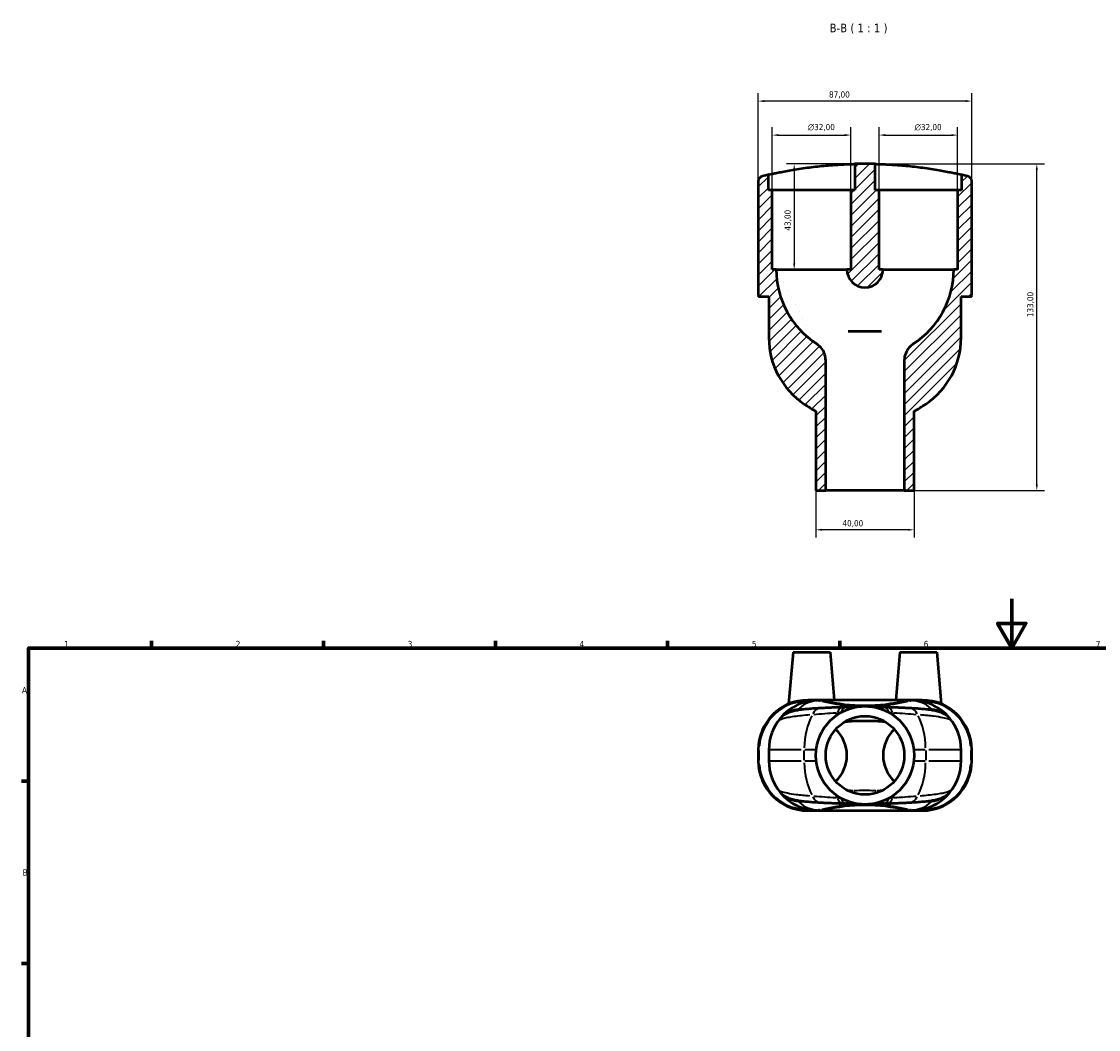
# Model space of a CAD drawing. Header units: millimetres. Extents: x 0 to 890, y 0 to 829.
# Tile 3 of 5: x 17 to 456, y 419 to 829. Entities that reach past the tile are written whole.
import ezdxf

# ---------------------------------------------------------------- set-up
doc = ezdxf.new("R2010")
doc.units = ezdxf.units.MM
for name, color, linetype, lineweight in [('Border (ISO)', 7, 'Continuous', 70), ('Dimension (ISO)', 7, 'Continuous', 25), ('Hatch (ISO)', 7, 'Continuous', 18), ('Symbol (ISO)', 7, 'Continuous', 25), ('Visible (ISO)', 7, 'Continuous', 50), ('Visible Narrow (ISO)', 7, 'Continuous', 35)]:
    doc.layers.add(name, color=color, linetype=linetype, lineweight=lineweight)
doc.styles.add('Label Text (ISO)', font='tahoma.ttf')
doc.styles.add('Note Text (ISO)', font='tahoma.ttf')
doc.dimstyles.new('Default (ISO)', dxfattribs={"dimtxt": 2.5, "dimasz": 2.5, "dimexe": 3.175, "dimexo": 0, "dimgap": 0.762, "dimtad": 1, "dimrnd": 1e-08, "dimzin": 0, "dimtxsty": 'Note Text (ISO)', "dimcen": 0.09, "dimdle": 10, "dimclrd": 256, "dimclre": 256, "dimclrt": 232, "dimazin": 0, "dimtfac": 1.40208, "dimtmove": 0, "dimatfit": 3, "dimfxl": 1, "dimtolj": 1, "dimtzin": 0, "dimlwd": -1, "dimlwe": -1, "dimarcsym": 0})

# ---------------------------------------------------------------- blocks, each defined once
blk = doc.blocks.new('Borders Default Border')
at = {"layer": 'Border (ISO)'}
for p, q in [((70.08, 574), (70.08, 576.9)), ((140.17, 574), (140.17, 576.9)), ((210.25, 574), (210.25, 576.9)), ((280.33, 574), (280.33, 576.9)), ((350.42, 574), (350.42, 576.9)), ((20, 519.75), (17.1, 519.75)), ((20, 445.5), (17.1, 445.5))]:
    blk.add_line(p, q, dxfattribs=at)
at = {"layer": 'Border (ISO)', "flags": 128}
for points in [[(420.5, 594), (420.5, 574), (414.73, 584), (426.27, 584), (420.5, 574)], [(20, 20), (20, 574), (821, 574), (821, 20), (20, 20)]]:
    blk.add_lwpolyline(points, dxfattribs=at)
at = {"layer": 'Border (ISO)', "color": 232, "true_color": 0xca0064, "char_height": 2.5, "attachment_point": 7, "style": 'Note Text (ISO)'}
for s, insert in [('1', (34.48, 574.4)), ('2', (104.37, 574.4)), ('3', (174.43, 574.35)), ('4', (244.42, 574.4)), ('5', (314.64, 574.35)), ('6', (384.66, 574.35)), ('7', (454.77, 574.4)), ('A', (17.29, 555.62)), ('B', (17.59, 481.37))]:
    blk.add_mtext(s, dxfattribs=dict(at, insert=insert))
blk = doc.blocks.new('*D7')
at = {"layer": 'Defpoints', "color": 0, "transparency": 16777216}
for p in [(360.72, 771.14), (430.72, 771.14), (376.72, 638.14)]:
    blk.add_point(p, dxfattribs=at)
at = {"layer": 'Dimension (ISO)', "transparency": 16777216}
for p, q in [((360.72, 771.14), (433.9, 771.14)), ((430.72, 640.64), (430.72, 768.64)), ((376.72, 638.14), (433.9, 638.14))]:
    blk.add_line(p, q, dxfattribs=at)
for points in [[(430.3, 768.64), (431.14, 768.64), (430.72, 771.14)], [(430.3, 640.64), (431.14, 640.64), (430.72, 638.14)]]:
    blk.add_solid(points, dxfattribs=at)
at = {"layer": 'Dimension (ISO)', "color": 232, "true_color": 0xca0064, "transparency": 16777216, "insert": (426.79, 708.69), "char_height": 2.5, "attachment_point": 1, "rotation": 90, "style": 'Note Text (ISO)'}
blk.add_mtext('\\A1;133,00', dxfattribs=at)
blk = doc.blocks.new('*D8')
at = {"layer": 'Defpoints', "color": 0, "transparency": 16777216}
for p in [(354.97, 782.85), (322.97, 760.39), (354.97, 760.39)]:
    blk.add_point(p, dxfattribs=at)
at = {"layer": 'Dimension (ISO)', "transparency": 16777216}
for p, q in [((322.97, 760.39), (322.97, 786.03)), ((354.97, 760.39), (354.97, 786.03)), ((325.47, 782.85), (352.47, 782.85))]:
    blk.add_line(p, q, dxfattribs=at)
for points in [[(325.47, 783.27), (325.47, 782.44), (322.97, 782.85)], [(352.47, 783.27), (352.47, 782.44), (354.97, 782.85)]]:
    blk.add_solid(points, dxfattribs=at)
at = {"layer": 'Dimension (ISO)', "color": 232, "true_color": 0xca0064, "transparency": 16777216, "insert": (337.42, 787.38), "char_height": 2.5, "attachment_point": 1, "style": 'Note Text (ISO)'}
blk.add_mtext('\\A1;\\fAIGDT|b0|i0;\\H2.5000;\\ln\\fTahoma|b0|i0;\\H2.5000;32,00', dxfattribs=at)
blk = doc.blocks.new('*D9')
at = {"layer": 'Defpoints', "color": 0, "transparency": 16777216}
for p in [(398.47, 782.85), (366.47, 760.39), (398.47, 760.39)]:
    blk.add_point(p, dxfattribs=at)
at = {"layer": 'Dimension (ISO)', "transparency": 16777216}
for p, q in [((366.47, 760.39), (366.47, 786.03)), ((398.47, 760.39), (398.47, 786.03)), ((368.97, 782.85), (395.97, 782.85))]:
    blk.add_line(p, q, dxfattribs=at)
for points in [[(368.97, 783.27), (368.97, 782.44), (366.47, 782.85)], [(395.97, 783.27), (395.97, 782.44), (398.47, 782.85)]]:
    blk.add_solid(points, dxfattribs=at)
at = {"layer": 'Dimension (ISO)', "color": 232, "true_color": 0xca0064, "transparency": 16777216, "insert": (380.92, 787.38), "char_height": 2.5, "attachment_point": 1, "style": 'Note Text (ISO)'}
blk.add_mtext('\\A1;\\fAIGDT|b0|i0;\\H2.5000;\\ln\\fTahoma|b0|i0;\\H2.5000;32,00', dxfattribs=at)
blk = doc.blocks.new('*D10')
at = {"layer": 'Defpoints', "color": 0, "transparency": 16777216}
for p in [(317.22, 796.7), (317.22, 763.98), (404.22, 763.98)]:
    blk.add_point(p, dxfattribs=at)
at = {"layer": 'Dimension (ISO)', "transparency": 16777216}
for p, q in [((317.22, 763.98), (317.22, 799.88)), ((404.22, 763.98), (404.22, 799.88)), ((401.72, 796.7), (319.72, 796.7))]:
    blk.add_line(p, q, dxfattribs=at)
for points in [[(319.72, 797.12), (319.72, 796.28), (317.22, 796.7)], [(401.72, 797.12), (401.72, 796.28), (404.22, 796.7)]]:
    blk.add_solid(points, dxfattribs=at)
at = {"layer": 'Dimension (ISO)', "color": 232, "true_color": 0xca0064, "transparency": 16777216, "insert": (346.08, 800.64), "char_height": 2.5, "attachment_point": 1, "style": 'Note Text (ISO)'}
blk.add_mtext('\\A1;87,00', dxfattribs=at)
blk = doc.blocks.new('*D11')
at = {"layer": 'Defpoints', "color": 0, "transparency": 16777216}
for p in [(360.72, 771.14), (331.87, 728.14), (338.97, 728.14)]:
    blk.add_point(p, dxfattribs=at)
at = {"layer": 'Dimension (ISO)', "transparency": 16777216}
for p, q in [((360.72, 771.14), (328.7, 771.14)), ((331.87, 768.64), (331.87, 730.64))]:
    blk.add_line(p, q, dxfattribs=at)
for points in [[(331.46, 768.64), (332.29, 768.64), (331.87, 771.14)], [(331.46, 730.64), (332.29, 730.64), (331.87, 728.14)]]:
    blk.add_solid(points, dxfattribs=at)
at = {"layer": 'Dimension (ISO)', "color": 232, "true_color": 0xca0064, "transparency": 16777216, "insert": (327.94, 743.97), "char_height": 2.5, "attachment_point": 1, "rotation": 90, "style": 'Note Text (ISO)'}
blk.add_mtext('\\A1;43,00', dxfattribs=at)
blk = doc.blocks.new('*D12')
at = {"layer": 'Defpoints', "color": 0, "transparency": 16777216}
for p in [(340.72, 638.14), (380.72, 638.14), (340.72, 622.14)]:
    blk.add_point(p, dxfattribs=at)
at = {"layer": 'Dimension (ISO)', "transparency": 16777216}
for p, q in [((340.72, 638.14), (340.72, 618.97)), ((380.72, 638.14), (380.72, 618.97)), ((378.22, 622.14), (343.22, 622.14))]:
    blk.add_line(p, q, dxfattribs=at)
for points in [[(343.22, 622.56), (343.22, 621.73), (340.72, 622.14)], [(378.22, 622.56), (378.22, 621.73), (380.72, 622.14)]]:
    blk.add_solid(points, dxfattribs=at)
at = {"layer": 'Dimension (ISO)', "color": 232, "true_color": 0xca0064, "transparency": 16777216, "insert": (351.55, 626.08), "char_height": 2.5, "attachment_point": 1, "style": 'Note Text (ISO)'}
blk.add_mtext('\\A1;40,00', dxfattribs=at)

msp = doc.modelspace()

# ---------------------------------------------------------------- hatches: boundary and pattern name
at = {"layer": 'Hatch (ISO)'}
h = msp.add_hatch(dxfattribs=at)
h.set_pattern_fill('ANSI31', color=256, scale=25.4, style=0)
h.set_pattern_definition([(45, (0, 0), (-2.245064, 2.245064), [])])
edge = h.paths.add_edge_path()
edge.add_line((400.071, 766.738), (400.071, 760.395))
edge.add_line((400.071, 760.395), (398.471, 760.395))
edge.add_line((398.471, 760.395), (398.471, 728.145))
edge.add_line((398.471, 728.145), (396.871, 728.145))
edge.add_ellipse((360.721, 728.145), major_axis=(36.15, 0), ratio=1, start_angle=302.92914, end_angle=360, ccw=False)
edge.add_spline(control_points=[(380.372, 697.802), (379.692, 697.362), (379.082, 696.82), (378.047, 695.573), (377.627, 694.875), (376.924, 693.161), (376.721, 692.129), (376.721, 691.088)], knot_values=[-0.7987689, -0.7987689, -0.7987689, -0.7987689, -0.5556422, -0.5556422, -0.3125156, -0.3125156, 0, 0, 0, 0], degree=3, periodic=0)
edge.add_line((376.721, 691.088), (376.721, 638.145))
edge.add_line((376.721, 638.145), (380.721, 638.145))
edge.add_line((380.721, 638.145), (380.721, 670.381))
edge.add_ellipse((334.621, 749.545), major_axis=(46.1, -79.164), ratio=1, start_angle=0, end_angle=3.48436)
edge.add_ellipse((367.471, 700.285), major_axis=(17.976, -26.956), ratio=1, start_angle=0, end_angle=56.30191)
edge.add_line((399.871, 700.285), (399.871, 717.145))
edge.add_line((399.871, 717.145), (403.821, 717.145))
edge.add_ellipse((403.821, 717.545), major_axis=(0, -0.4), ratio=1, start_angle=0, end_angle=90)
edge.add_line((404.221, 717.545), (404.221, 763.983))
edge.add_ellipse((401.971, 763.983), major_axis=(2.25, 0), ratio=1, start_angle=0, end_angle=76.41835)
edge.add_ellipse((360.721, 593.236), major_axis=(41.778, 172.933), ratio=1, start_angle=0, end_angle=0.80323)
edge = h.paths.add_edge_path()
edge.add_line((364.871, 760.395), (364.871, 771.096))
edge.add_ellipse((360.721, 593.236), major_axis=(4.15, 177.86), ratio=1, start_angle=0, end_angle=2.67328)
edge.add_line((356.571, 771.096), (356.571, 760.395))
edge.add_line((356.571, 760.395), (354.971, 760.395))
edge.add_line((354.971, 760.395), (354.971, 728.145))
edge.add_line((354.971, 728.145), (353.371, 728.145))
edge.add_ellipse((360.721, 728.145), major_axis=(-7.35, 0), ratio=1, start_angle=0, end_angle=180)
edge.add_line((368.071, 728.145), (366.471, 728.145))
edge.add_line((366.471, 728.145), (366.471, 760.395))
edge.add_line((366.471, 760.395), (364.871, 760.395))
edge = h.paths.add_edge_path()
edge.add_ellipse((319.471, 763.983), major_axis=(-0.528, 2.187), ratio=1, start_angle=0, end_angle=76.41835)
edge.add_line((317.221, 763.983), (317.221, 717.545))
edge.add_ellipse((317.621, 717.545), major_axis=(-0.4, 0), ratio=1, start_angle=0, end_angle=90)
edge.add_line((317.621, 717.145), (321.571, 717.145))
edge.add_line((321.571, 717.145), (321.571, 700.285))
edge.add_ellipse((353.971, 700.285), major_axis=(-32.4, 0), ratio=1, start_angle=0, end_angle=56.30191)
edge.add_ellipse((386.821, 749.545), major_axis=(-50.826, -76.216), ratio=1, start_angle=0, end_angle=3.48436)
edge.add_line((340.721, 670.381), (340.721, 638.145))
edge.add_line((340.721, 638.145), (344.721, 638.145))
edge.add_line((344.721, 638.145), (344.721, 691.088))
edge.add_spline(control_points=[(344.721, 691.088), (344.721, 691.898), (344.597, 692.704), (344.113, 694.251), (343.755, 694.983), (342.699, 696.504), (341.944, 697.236), (341.069, 697.802)], knot_values=[-0.7987689, -0.7987689, -0.7987689, -0.7987689, -0.5556422, -0.5556422, -0.3125156, -0.3125156, 0, 0, 0, 0], degree=3, periodic=0)
edge.add_ellipse((360.721, 728.145), major_axis=(-19.651, -30.342), ratio=1, start_angle=302.92914, end_angle=360, ccw=False)
edge.add_line((324.571, 728.145), (322.971, 728.145))
edge.add_line((322.971, 728.145), (322.971, 760.395))
edge.add_line((322.971, 760.395), (321.371, 760.395))
edge.add_line((321.371, 760.395), (321.371, 766.738))
edge.add_ellipse((360.721, 593.236), major_axis=(-39.35, 173.502), ratio=1, start_angle=0, end_angle=0.80323)

# ---------------------------------------------------------------- linework, layer by layer
at = {"layer": 'Visible (ISO)'}
for p, q in [((356.571, 771.096), (356.571, 760.395)), ((364.871, 760.395), (364.871, 771.096)), ((317.221, 763.983), (317.221, 717.545)), ((321.371, 760.395), (321.371, 766.738)), ((400.071, 766.738), (400.071, 760.395)), ((404.221, 717.545), (404.221, 763.983)), ((322.971, 760.395), (321.371, 760.395)), ((322.971, 728.145), (322.971, 760.395)), ((354.971, 760.395), (322.971, 760.395)), ((356.571, 760.395), (354.971, 760.395)), ((354.971, 760.395), (354.971, 728.145)), ((366.471, 760.395), (364.871, 760.395)), ((366.471, 728.145), (366.471, 760.395)), ((398.471, 760.395), (366.471, 760.395)), ((400.071, 760.395), (398.471, 760.395)), ((398.471, 760.395), (398.471, 728.145)), ((324.571, 728.145), (322.971, 728.145)), ((324.571, 728.145), (353.371, 728.145)), ((354.971, 728.145), (353.371, 728.145)), ((368.071, 728.145), (366.471, 728.145)), ((368.071, 728.145), (396.871, 728.145)), ((398.471, 728.145), (396.871, 728.145)), ((317.621, 717.145), (321.571, 717.145)), ((321.571, 717.145), (321.571, 700.285)), ((399.871, 700.285), (399.871, 717.145)), ((399.871, 717.145), (403.821, 717.145)), ((367.51, 702.945), (353.931, 702.945)), ((344.721, 638.145), (344.721, 691.088)), ((376.721, 691.088), (376.721, 638.145)), ((340.721, 670.381), (340.721, 638.145)), ((380.721, 638.145), (380.721, 670.381)), ((340.721, 638.145), (344.721, 638.145)), ((376.721, 638.145), (344.721, 638.145)), ((376.721, 638.145), (380.721, 638.145)), ((331.471, 572.306), (329.626, 551.225)), ((331.471, 572.306), (346.471, 572.306)), ((346.471, 572.306), (348.177, 552.806)), ((374.971, 572.306), (373.265, 552.806)), ((374.971, 572.306), (389.971, 572.306)), ((389.971, 572.306), (391.815, 551.225)), ((341.821, 552.806), (337.471, 552.806)), ((343.123, 552.806), (341.821, 552.806)), ((378.231, 552.806), (343.21, 552.806)), ((379.621, 552.806), (378.319, 552.806)), ((383.971, 552.806), (379.621, 552.806)), ((317.221, 532.556), (317.221, 528.056)), ((321.571, 532.556), (321.571, 528.056)), ((399.871, 528.056), (399.871, 532.556)), ((404.221, 528.056), (404.221, 532.556)), ((337.471, 507.806), (341.821, 507.806)), ((341.821, 507.806), (343.123, 507.806)), ((343.21, 507.806), (378.231, 507.806)), ((378.319, 507.806), (379.621, 507.806)), ((379.621, 507.806), (383.971, 507.806))]:
    msp.add_line(p, q, dxfattribs=at)
for radius in [20, 16]:
    msp.add_circle((360.721, 530.306), radius, dxfattribs=at)
for centre, radius, start, end in [((360.721, 593.236), 177.908, 88.66336, 91.33664), ((319.471, 763.983), 2.25, 103.58165, 180), ((360.721, 593.236), 177.908, 102.77843, 103.58165), ((360.721, 593.236), 177.908, 76.41835, 77.22157), ((401.971, 763.983), 2.25, 0, 76.41835), ((360.721, 728.145), 36.15, 180, 237.07086), ((360.721, 728.145), 7.35, 180, 0), ((360.721, 728.145), 36.15, 302.92914, 0), ((317.621, 717.545), 0.4, 180, 270), ((403.821, 717.545), 0.4, 270, 0), ((353.971, 700.285), 32.4, 180, 236.30191), ((367.471, 700.285), 32.4, 303.69809, 0), ((386.821, 749.545), 91.609, 236.30191, 239.78627), ((334.621, 749.545), 91.609, 300.21373, 303.69809), ((337.471, 532.556), 20.25, 90, 180), ((341.821, 532.556), 20.25, 90, 140.23769), ((360.721, 618.961), 68.405, 255.94012, 284.05988), ((379.621, 532.556), 20.25, 39.76231, 90), ((383.971, 532.556), 20.25, 0, 90), ((341.821, 532.556), 20.25, 140.23769, 180), ((379.621, 532.556), 20.25, 0, 39.76231), ((338.971, 530.306), 14.4, 312.65313, 47.34687), ((382.471, 530.306), 14.4, 132.65313, 227.34687), ((337.471, 528.056), 20.25, 180, 270), ((341.821, 528.056), 20.25, 180, 219.76231), ((383.971, 528.056), 20.25, 270, 0), ((379.621, 528.056), 20.25, 320.23769, 0), ((341.821, 528.056), 20.25, 219.76231, 270), ((379.621, 528.056), 20.25, 270, 320.23769), ((360.721, 441.651), 68.405, 75.94012, 104.05988)]:
    msp.add_arc(centre, radius, start, end, dxfattribs=at)
for centre, major_axis, ratio, start_param, end_param in [((360.799, 547.941), (-23.309, 0.016), 0.0914054, 5.0580646, 5.1145951), ((360.645, 547.944), (-23.301, -0.015), 0.0913451, 4.3101757, 4.3667249), ((360.796, 512.669), (23.301, 0.015), 0.0913451, 4.3101757, 4.3667249), ((360.642, 512.671), (23.309, -0.016), 0.0914054, 5.0580646, 5.1145951)]:
    msp.add_ellipse(centre, major_axis=major_axis, ratio=ratio, start_param=start_param, end_param=end_param, dxfattribs=at)
for points, knots in [([(321.371, 766.738), (321.371, 766.738), (321.477, 766.762), (321.921, 766.862), (322.26, 766.938), (323.154, 767.134), (323.711, 767.254), (324.993, 767.522), (325.72, 767.669), (327.274, 767.974), (328.158, 768.142), (330.083, 768.489), (331.124, 768.669), (333.296, 769.022), (334.43, 769.195), (336.711, 769.521), (337.859, 769.673), (340.072, 769.946), (341.212, 770.075), (343.482, 770.311), (344.613, 770.417), (346.783, 770.601), (347.824, 770.679), (349.75, 770.809), (350.636, 770.86), (352.2, 770.942), (352.932, 770.975), (354.224, 771.027), (354.783, 771.046), (355.68, 771.074), (356.02, 771.083), (356.465, 771.094), (356.571, 771.096), (356.571, 771.096)], [5.3278236, 5.3278236, 5.3278236, 5.3278236, 5.6595932, 5.6595932, 5.9913628, 5.9913628, 6.3231324, 6.3231324, 6.6549019, 6.6549019, 6.9908803, 6.9908803, 7.3268586, 7.3268586, 7.6628369, 7.6628369, 7.9988153, 7.9988153, 8.331592, 8.331592, 8.6643688, 8.6643688, 8.9971456, 8.9971456, 9.3299223, 9.3299223, 9.6613536, 9.6613536, 9.9927848, 9.9927848, 10.3242161, 10.3242161, 10.6556473, 10.6556473, 10.6556473, 10.6556473]), ([(364.871, 771.096), (364.871, 771.096), (364.976, 771.094), (365.422, 771.083), (365.761, 771.074), (366.659, 771.046), (367.218, 771.027), (368.509, 770.975), (369.242, 770.942), (370.806, 770.86), (371.691, 770.809), (373.617, 770.679), (374.659, 770.601), (376.829, 770.417), (377.959, 770.311), (380.23, 770.075), (381.37, 769.946), (383.582, 769.673), (384.73, 769.521), (387.012, 769.195), (388.145, 769.022), (390.318, 768.669), (391.358, 768.489), (393.283, 768.142), (394.167, 767.974), (395.722, 767.669), (396.448, 767.522), (397.731, 767.254), (398.287, 767.134), (399.181, 766.938), (399.52, 766.862), (399.965, 766.762), (400.071, 766.738), (400.071, 766.738)], [5.3278236, 5.3278236, 5.3278236, 5.3278236, 5.6592549, 5.6592549, 5.9906861, 5.9906861, 6.3221174, 6.3221174, 6.6535486, 6.6535486, 6.9863254, 6.9863254, 7.3191022, 7.3191022, 7.6518789, 7.6518789, 7.9846557, 7.9846557, 8.320634, 8.320634, 8.6566123, 8.6566123, 8.9925907, 8.9925907, 9.328569, 9.328569, 9.6603386, 9.6603386, 9.9921082, 9.9921082, 10.3238777, 10.3238777, 10.6556473, 10.6556473, 10.6556473, 10.6556473]), ([(344.721, 691.088), (344.721, 691.898), (344.597, 692.704), (344.113, 694.251), (343.755, 694.983), (342.699, 696.504), (341.944, 697.236), (341.069, 697.802)], [-0.79876887, -0.79876887, -0.79876887, -0.79876887, -0.55564222, -0.55564222, -0.31251558, -0.31251558, 0, 0, 0, 0]), ([(380.372, 697.802), (379.692, 697.362), (379.082, 696.82), (378.047, 695.573), (377.627, 694.875), (376.924, 693.161), (376.721, 692.129), (376.721, 691.088)], [-0.79876887, -0.79876887, -0.79876887, -0.79876887, -0.55564222, -0.55564222, -0.31251558, -0.31251558, 0, 0, 0, 0]), ([(342.307, 549.488), (341.336, 549.437), (340.402, 549.38), (338.623, 549.253), (337.777, 549.182), (336.18, 549.028), (335.43, 548.943), (334.01, 548.754), (333.344, 548.651), (332.03, 548.399), (331.394, 548.26), (330.636, 548.024)], [0, 0, 0, 0, 0.3225549, 0.3225549, 0.6451098, 0.6451098, 0.9676648, 0.9676648, 1.2902197, 1.2902197, 1.6127746, 1.6127746, 1.6127746, 1.6127746]), ([(343.123, 552.806), (342.825, 552.806), (342.523, 552.72), (342.221, 552.549), (342.22, 552.547), (342.218, 552.546)], [0.10171559, 0.10171559, 0.10171559, 0.10171559, 0.33309615, 0.33309615, 0.33453612, 0.33453612, 0.33453612, 0.33453612]), ([(351.676, 549.908), (351.032, 549.884), (350.392, 549.858), (349.119, 549.806), (348.487, 549.78), (347.229, 549.725), (346.604, 549.697), (345.362, 549.64), (344.745, 549.61), (343.519, 549.55), (342.911, 549.519), (342.307, 549.488)], [0, 0, 0, 0, 0.2088189, 0.2088189, 0.4176378, 0.4176378, 0.6264567, 0.6264567, 0.8352756, 0.8352756, 1.0440945, 1.0440945, 1.0440945, 1.0440945]), ([(343.21, 552.806), (343.194, 552.806), (343.176, 552.806), (343.145, 552.806), (343.134, 552.806), (343.123, 552.806)], [0.096495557, 0.096495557, 0.096495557, 0.096495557, 0.116325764, 0.116325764, 0.126428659, 0.126428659, 0.126428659, 0.126428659]), ([(352.902, 549.951), (353.37, 549.966), (353.835, 549.983), (354.751, 550.017), (355.203, 550.035), (356.089, 550.073), (356.522, 550.093), (357.365, 550.136), (357.773, 550.158), (358.558, 550.205), (358.934, 550.229), (359.291, 550.255)], [-0.87724105, -0.87724105, -0.87724105, -0.87724105, -0.72265393, -0.72265393, -0.56806681, -0.56806681, -0.41347969, -0.41347969, -0.25889258, -0.25889258, -0.10430546, -0.10430546, -0.10430546, -0.10430546]), ([(362.15, 550.255), (362.508, 550.229), (362.883, 550.205), (363.669, 550.158), (364.078, 550.136), (364.92, 550.093), (365.354, 550.073), (366.239, 550.035), (366.69, 550.017), (367.606, 549.983), (368.071, 549.966), (368.539, 549.951)], [-1.01435315, -1.01435315, -1.01435315, -1.01435315, -0.85967785, -0.85967785, -0.70500255, -0.70500255, -0.55032726, -0.55032726, -0.39565196, -0.39565196, -0.24097666, -0.24097666, -0.24097666, -0.24097666]), ([(379.135, 549.488), (378.531, 549.519), (377.922, 549.55), (376.697, 549.61), (376.08, 549.64), (374.837, 549.697), (374.212, 549.725), (372.955, 549.78), (372.322, 549.806), (371.049, 549.858), (370.409, 549.884), (369.765, 549.908)], [0, 0, 0, 0, 0.2088189, 0.2088189, 0.4176378, 0.4176378, 0.6264567, 0.6264567, 0.8352756, 0.8352756, 1.0440945, 1.0440945, 1.0440945, 1.0440945]), ([(379.224, 552.546), (379.222, 552.547), (379.22, 552.549), (379.006, 552.67), (378.793, 552.749), (378.493, 552.799), (378.406, 552.806), (378.319, 552.806)], [-0.00144022, -0.00144022, -0.00144022, -0.00144022, 0, 0, 0.16385736, 0.16385736, 0.23125579, 0.23125579, 0.23125579, 0.23125579]), ([(390.806, 548.024), (390.047, 548.26), (389.411, 548.399), (388.098, 548.651), (387.431, 548.754), (386.011, 548.943), (385.261, 549.028), (383.664, 549.182), (382.819, 549.253), (381.039, 549.38), (380.106, 549.437), (379.135, 549.488)], [1.4761679, 1.4761679, 1.4761679, 1.4761679, 1.7987228, 1.7987228, 2.1212778, 2.1212778, 2.4438327, 2.4438327, 2.7663876, 2.7663876, 3.0889425, 3.0889425, 3.0889425, 3.0889425]), ([(365.451, 544.171), (363.829, 544.255), (362.236, 544.287), (359.206, 544.287), (357.612, 544.255), (355.99, 544.171)], [5.73656004, 5.73656004, 5.73656004, 5.73656004, 6.19105238, 6.19105238, 6.64554473, 6.64554473, 6.64554473, 6.64554473]), ([(352.001, 543.721), (352.001, 543.721), (352.013, 543.729), (352.059, 543.754), (352.093, 543.77), (352.178, 543.806), (352.228, 543.824), (352.337, 543.858), (352.395, 543.873), (352.509, 543.896), (352.564, 543.905), (352.614, 543.91)], [0.00065561, 0.00065561, 0.00065561, 0.00065561, 0.09426306, 0.09426306, 0.18852612, 0.18852612, 0.28278918, 0.28278918, 0.37705225, 0.37705225, 0.47131531, 0.47131531, 0.47131531, 0.47131531]), ([(368.827, 543.91), (368.877, 543.905), (368.933, 543.896), (369.047, 543.873), (369.105, 543.858), (369.213, 543.824), (369.264, 543.806), (369.348, 543.77), (369.382, 543.754), (369.428, 543.729), (369.44, 543.721), (369.44, 543.721)], [0.05067244, 0.05067244, 0.05067244, 0.05067244, 0.1449355, 0.1449355, 0.23919856, 0.23919856, 0.33346162, 0.33346162, 0.42772468, 0.42772468, 0.52133213, 0.52133213, 0.52133213, 0.52133213]), ([(353.55, 516.003), (353.648, 515.99), (353.778, 515.975), (354.148, 515.945), (354.411, 515.931), (355.013, 515.912), (355.352, 515.907), (355.76, 515.906), (355.8, 515.906), (355.84, 515.906)], [-0.88059135, -0.88059135, -0.88059135, -0.88059135, -0.78301855, -0.78301855, -0.64728755, -0.64728755, -0.51155656, -0.51155656, -0.49694943, -0.49694943, -0.49694943, -0.49694943]), ([(365.601, 515.906), (365.975, 515.906), (366.321, 515.91), (366.939, 515.927), (367.211, 515.94), (367.624, 515.971), (367.779, 515.988), (367.891, 516.003)], [0.49675415, 0.49675415, 0.49675415, 0.49675415, 0.63241717, 0.63241717, 0.76808019, 0.76808019, 0.8804158, 0.8804158, 0.8804158, 0.8804158]), ([(330.636, 512.588), (331.394, 512.352), (332.03, 512.213), (333.344, 511.961), (334.01, 511.858), (335.43, 511.669), (336.18, 511.585), (337.777, 511.43), (338.623, 511.36), (340.402, 511.232), (341.336, 511.175), (342.307, 511.124)], [1.4761679, 1.4761679, 1.4761679, 1.4761679, 1.7987228, 1.7987228, 2.1212778, 2.1212778, 2.4438327, 2.4438327, 2.7663876, 2.7663876, 3.0889425, 3.0889425, 3.0889425, 3.0889425]), ([(342.307, 511.124), (342.911, 511.093), (343.519, 511.062), (344.745, 511.002), (345.362, 510.973), (346.604, 510.915), (347.229, 510.887), (348.487, 510.833), (349.119, 510.806), (350.392, 510.754), (351.032, 510.729), (351.676, 510.704)], [0, 0, 0, 0, 0.2088189, 0.2088189, 0.4176378, 0.4176378, 0.6264567, 0.6264567, 0.8352756, 0.8352756, 1.0440945, 1.0440945, 1.0440945, 1.0440945]), ([(359.291, 510.357), (358.935, 510.383), (358.561, 510.407), (357.776, 510.454), (357.367, 510.476), (356.522, 510.519), (356.087, 510.539), (355.199, 510.578), (354.747, 510.596), (353.831, 510.63), (353.368, 510.646), (352.902, 510.661)], [-1.00932235, -1.00932235, -1.00932235, -1.00932235, -0.85565321, -0.85565321, -0.70198407, -0.70198407, -0.54831494, -0.54831494, -0.3946458, -0.3946458, -0.24097666, -0.24097666, -0.24097666, -0.24097666]), ([(368.539, 510.661), (368.074, 510.646), (367.61, 510.63), (366.695, 510.596), (366.242, 510.578), (365.354, 510.539), (364.919, 510.519), (364.074, 510.476), (363.665, 510.454), (362.881, 510.407), (362.506, 510.383), (362.15, 510.357)], [-0.87356309, -0.87356309, -0.87356309, -0.87356309, -0.71989392, -0.71989392, -0.56622475, -0.56622475, -0.41255558, -0.41255558, -0.25888641, -0.25888641, -0.10521724, -0.10521724, -0.10521724, -0.10521724]), ([(369.765, 510.704), (370.409, 510.729), (371.049, 510.754), (372.322, 510.806), (372.955, 510.833), (374.212, 510.887), (374.837, 510.915), (376.08, 510.973), (376.697, 511.002), (377.922, 511.062), (378.531, 511.093), (379.135, 511.124)], [0, 0, 0, 0, 0.2088189, 0.2088189, 0.4176378, 0.4176378, 0.6264567, 0.6264567, 0.8352756, 0.8352756, 1.0440945, 1.0440945, 1.0440945, 1.0440945]), ([(379.135, 511.124), (380.106, 511.175), (381.039, 511.232), (382.819, 511.36), (383.664, 511.43), (385.261, 511.585), (386.011, 511.669), (387.431, 511.858), (388.098, 511.961), (389.411, 512.213), (390.047, 512.352), (390.806, 512.588)], [0, 0, 0, 0, 0.3225549, 0.3225549, 0.6451098, 0.6451098, 0.9676648, 0.9676648, 1.2902197, 1.2902197, 1.6127746, 1.6127746, 1.6127746, 1.6127746]), ([(342.218, 508.066), (342.22, 508.065), (342.221, 508.064), (342.435, 507.942), (342.649, 507.863), (342.949, 507.813), (343.036, 507.806), (343.123, 507.806)], [-0.00144022, -0.00144022, -0.00144022, -0.00144022, 0, 0, 0.16385736, 0.16385736, 0.23125579, 0.23125579, 0.23125579, 0.23125579]), ([(378.231, 507.806), (378.247, 507.806), (378.266, 507.806), (378.296, 507.806), (378.307, 507.806), (378.319, 507.806)], [0.096495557, 0.096495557, 0.096495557, 0.096495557, 0.116325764, 0.116325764, 0.126428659, 0.126428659, 0.126428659, 0.126428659]), ([(378.319, 507.806), (378.617, 507.806), (378.919, 507.892), (379.22, 508.064), (379.222, 508.065), (379.224, 508.066)], [0.10171559, 0.10171559, 0.10171559, 0.10171559, 0.33309615, 0.33309615, 0.33453612, 0.33453612, 0.33453612, 0.33453612])]:
    msp.add_open_spline(points, degree=3, knots=knots, dxfattribs=at)
for points in [[(343.21, 552.806), (343.509, 552.747), (343.807, 552.679), (344.103, 552.605)], [(377.339, 552.605), (377.634, 552.679), (377.932, 552.747), (378.231, 552.806)], [(378.319, 552.806), (378.284, 552.806), (378.255, 552.806), (378.231, 552.806)], [(355.99, 544.171), (354.873, 544.113), (353.742, 544.03), (352.614, 543.91)], [(368.827, 543.91), (367.7, 544.03), (366.569, 544.113), (365.451, 544.171)], [(343.123, 507.806), (343.157, 507.806), (343.186, 507.806), (343.21, 507.806)], [(344.103, 508.007), (343.807, 507.933), (343.509, 507.866), (343.21, 507.806)], [(378.231, 507.806), (377.932, 507.866), (377.634, 507.933), (377.339, 508.007)]]:
    msp.add_open_spline(points, degree=3, dxfattribs=at)
at = {"layer": 'Visible Narrow (ISO)'}
for p, q in [((334.054, 549.087), (334.054, 548.769)), ((336.862, 549.108), (334.202, 549.108)), ((337.471, 552.805), (337.471, 552.437)), ((337.488, 552.406), (337.798, 552.406)), ((341.821, 552.805), (341.821, 552.572)), ((341.84, 552.546), (342.198, 552.546)), ((379.243, 552.546), (379.601, 552.546)), ((379.621, 552.805), (379.621, 552.572)), ((383.643, 552.406), (383.953, 552.406)), ((383.971, 552.437), (383.971, 552.805)), ((387.24, 549.108), (384.579, 549.108)), ((387.388, 549.087), (387.388, 548.769)), ((317.222, 532.556), (317.589, 532.556)), ((317.621, 528.281), (317.621, 532.331)), ((334.692, 532.556), (321.61, 532.556)), ((335.995, 528.281), (335.995, 532.331)), ((340.601, 532.556), (336.233, 532.556)), ((385.209, 532.556), (380.841, 532.556)), ((385.447, 532.331), (385.447, 528.281)), ((399.832, 532.556), (386.749, 532.556)), ((403.821, 532.331), (403.821, 528.281)), ((403.852, 532.556), (404.219, 532.556)), ((317.222, 528.056), (317.589, 528.056)), ((321.61, 528.056), (334.692, 528.056)), ((336.233, 528.056), (340.601, 528.056)), ((380.841, 528.056), (385.209, 528.056)), ((386.749, 528.056), (399.832, 528.056)), ((403.852, 528.056), (404.219, 528.056)), ((334.054, 511.526), (334.054, 511.843)), ((334.202, 511.504), (336.862, 511.504)), ((384.579, 511.504), (387.24, 511.504)), ((387.388, 511.526), (387.388, 511.843)), ((337.471, 507.807), (337.471, 508.175)), ((337.798, 508.206), (337.488, 508.206)), ((341.821, 507.807), (341.821, 508.041)), ((342.198, 508.066), (341.84, 508.066)), ((379.601, 508.066), (379.243, 508.066)), ((379.621, 507.807), (379.621, 508.041)), ((383.953, 508.206), (383.643, 508.206)), ((383.971, 508.175), (383.971, 507.807))]:
    msp.add_line(p, q, dxfattribs=at)
for centre, radius, start, end in [((337.471, 532.556), 19.85, 94.5, 175.5), ((341.821, 541.096), 11.45, 92.28051, 133.32967), ((360.721, 627.501), 77.205, 256.80623, 268.91526), ((360.721, 627.501), 77.205, 271.08474, 283.19377), ((379.621, 541.096), 11.45, 46.67033, 87.71949), ((383.971, 532.556), 19.85, 4.5, 85.5), ((337.471, 528.056), 19.85, 184.5, 265.5), ((383.971, 528.056), 19.85, 274.5, 355.5), ((341.821, 519.516), 11.45, 226.67033, 267.71949), ((360.721, 433.111), 77.205, 91.08474, 103.19377), ((360.721, 433.111), 77.205, 76.80623, 88.91526), ((379.621, 519.516), 11.45, 272.28051, 313.32967)]:
    msp.add_arc(centre, radius, start, end, dxfattribs=at)
for centre, major_axis, ratio, start_param, end_param in [((333.638, 568.516), (0.189, -19.999), 0.0380532, 6.0447641, 6.1403053), ((342.764, 540.7), (-0.457, 8.788), 0.5162467, 0.037585, 0.7141145), ((352.012, 541.115), (-0.336, 8.794), 0.4049505, 0.0355201, 0.6748825), ((353.186, 541.156), (-0.284, 8.795), 0.3501603, 0.0354652, 0.6738381), ((368.255, 541.156), (0.284, 8.795), 0.3501603, 5.6093472, 6.2477201), ((369.429, 541.115), (0.336, 8.794), 0.4049505, 5.6083028, 6.2476652), ((378.677, 540.7), (0.457, 8.788), 0.5162467, 5.5690708, 6.2456003), ((387.803, 568.516), (-0.189, -19.999), 0.0380532, 0.14288, 0.2384212), ((333.019, 539.88), (-6.765, 5.629), 0.9515232, 5.803138, 6.2579197), ((322.132, 566.195), (7.634, -18.486), 0.0041524, 0.0229299, 0.1427904), ((347.23, 532.556), (0, 20.25), 0.5548167, 0.8191184, 1.5312343), ((355.365, 532.556), (0, 20.25), 0.4408132, 0.731121, 0.8132485), ((356.361, 537.014), (-4.36, 6.708), 0.7105004, 5.6338117, 6.2490078), ((365.08, 537.014), (4.36, 6.708), 0.7105004, 0.0341776, 0.6493736), ((366.077, 532.556), (0, 20.25), 0.4408132, 5.4699368, 5.5520643), ((374.212, 532.556), (0, 20.25), 0.5548167, 4.751951, 5.4640669), ((399.309, 566.195), (-7.634, -18.486), 0.0041524, 6.1403949, 6.2602554), ((388.422, 539.88), (6.765, 5.629), 0.9515232, 0.0252656, 0.4800473), ((347.23, 528.056), (0, -20.25), 0.5548167, 4.751951, 5.4640669), ((374.212, 528.056), (0, -20.25), 0.5548167, 0.8191184, 1.5312343), ((333.019, 520.733), (-6.765, -5.629), 0.9515232, 0.0252656, 0.4800473), ((342.764, 519.913), (-0.457, -8.788), 0.5162467, 5.5690708, 6.2456003), ((355.365, 528.056), (0, -20.25), 0.4408132, 5.4699368, 5.5520643), ((366.077, 528.056), (0, -20.25), 0.4408132, 0.731121, 0.8132485), ((378.677, 519.913), (0.457, -8.788), 0.5162467, 0.037585, 0.7141145), ((388.422, 520.733), (6.765, -5.629), 0.9515232, 5.803138, 6.2579197), ((322.132, 494.417), (7.634, 18.486), 0.0041524, 6.1403949, 6.2602554), ((333.638, 492.096), (0.189, 19.999), 0.0380532, 0.14288, 0.2384212), ((352.012, 519.498), (-0.336, -8.794), 0.4049505, 5.6083028, 6.2476652), ((353.186, 519.456), (-0.284, -8.795), 0.3501603, 5.6093472, 6.2477201), ((368.255, 519.456), (0.284, -8.795), 0.3501603, 0.0354652, 0.6738381), ((369.429, 519.498), (0.336, -8.794), 0.4049505, 0.0355201, 0.6748825), ((387.803, 492.096), (-0.189, 19.999), 0.0380532, 6.0447641, 6.1403053), ((399.309, 494.417), (-7.634, 18.486), 0.0041524, 0.0229299, 0.1427904)]:
    msp.add_ellipse(centre, major_axis=major_axis, ratio=ratio, start_param=start_param, end_param=end_param, dxfattribs=at)
for points, knots in [([(333.433, 549.077), (332.818, 548.985), (332.211, 548.852), (331.023, 548.498), (330.442, 548.277), (329.879, 548.011)], [0.0590548, 0.0590548, 0.0590548, 0.0590548, 0.5905483, 0.5905483, 1.1220418, 1.1220418, 1.1220418, 1.1220418]), ([(334.033, 549.108), (333.971, 549.108), (333.908, 549.108), (333.784, 549.107), (333.721, 549.107), (333.659, 549.106)], [0.002076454, 0.002076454, 0.002076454, 0.002076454, 0.020764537, 0.020764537, 0.03945262, 0.03945262, 0.03945262, 0.03945262]), ([(387.782, 549.106), (387.72, 549.107), (387.657, 549.107), (387.533, 549.108), (387.471, 549.108), (387.408, 549.108)], [0.002076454, 0.002076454, 0.002076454, 0.002076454, 0.020764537, 0.020764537, 0.03945262, 0.03945262, 0.03945262, 0.03945262]), ([(391.562, 548.011), (391, 548.277), (390.419, 548.498), (389.23, 548.852), (388.623, 548.985), (388.008, 549.077)], [0.0590548, 0.0590548, 0.0590548, 0.0590548, 0.5905483, 0.5905483, 1.1220418, 1.1220418, 1.1220418, 1.1220418]), ([(329.453, 547.804), (328.748, 547.45), (328.088, 547.027), (326.886, 546.054), (326.338, 545.494), (325.866, 544.885)], [-1.4922249, -1.4922249, -1.4922249, -1.4922249, -0.7894018, -0.7894018, -0.0732325, -0.0732325, -0.0732325, -0.0732325]), ([(325.869, 544.878), (326.35, 545.462), (326.909, 545.995), (328.133, 546.908), (328.804, 547.297), (329.523, 547.61)], [0.0732325, 0.0732325, 0.0732325, 0.0732325, 0.7894018, 0.7894018, 1.4922249, 1.4922249, 1.4922249, 1.4922249]), ([(325.953, 544.822), (326.61, 545.164), (327.755, 545.495), (330.832, 546.089), (332.732, 546.355), (335.982, 546.691), (337.111, 546.792), (338.294, 546.883)], [-1.7686666, -1.7686666, -1.7686666, -1.7686666, -1.080372, -1.080372, -0.4155277, -0.4155277, -0.0930877, -0.0930877, -0.0930877, -0.0930877]), ([(339.823, 546.999), (341.299, 547.121), (342.796, 547.237), (345.829, 547.458), (347.365, 547.562), (348.917, 547.66)], [-0.99188979, -0.99188979, -0.99188979, -0.99188979, -0.52204726, -0.52204726, -0.05220473, -0.05220473, -0.05220473, -0.05220473]), ([(372.524, 547.66), (374.076, 547.562), (375.612, 547.458), (378.645, 547.237), (380.143, 547.121), (381.618, 546.999)], [-0.99188979, -0.99188979, -0.99188979, -0.99188979, -0.52204726, -0.52204726, -0.05220473, -0.05220473, -0.05220473, -0.05220473]), ([(383.147, 546.883), (385.172, 546.728), (387.038, 546.543), (391.417, 545.985), (393.524, 545.568), (395.057, 545.024), (395.294, 544.923), (395.488, 544.822)], [-2.9958548, -2.9958548, -2.9958548, -2.9958548, -2.4440082, -2.4440082, -1.5240262, -1.5240262, -1.3202759, -1.3202759, -1.3202759, -1.3202759]), ([(391.918, 547.61), (392.644, 547.294), (393.321, 546.9), (394.542, 545.985), (395.096, 545.456), (395.572, 544.878)], [0.0788329, 0.0788329, 0.0788329, 0.0788329, 0.7883291, 0.7883291, 1.4978254, 1.4978254, 1.4978254, 1.4978254]), ([(395.575, 544.885), (395.108, 545.488), (394.565, 546.043), (393.365, 547.019), (392.7, 547.447), (391.988, 547.804)], [-1.4978254, -1.4978254, -1.4978254, -1.4978254, -0.7883291, -0.7883291, -0.0788329, -0.0788329, -0.0788329, -0.0788329]), ([(325.866, 515.727), (326.333, 515.124), (326.876, 514.569), (328.076, 513.593), (328.741, 513.165), (329.453, 512.808)], [-1.4978254, -1.4978254, -1.4978254, -1.4978254, -0.7883291, -0.7883291, -0.0788329, -0.0788329, -0.0788329, -0.0788329]), ([(329.523, 513.002), (328.798, 513.318), (328.12, 513.712), (326.899, 514.627), (326.346, 515.156), (325.869, 515.735)], [0.0788329, 0.0788329, 0.0788329, 0.0788329, 0.7883291, 0.7883291, 1.4978254, 1.4978254, 1.4978254, 1.4978254]), ([(338.294, 513.73), (336.269, 513.885), (334.403, 514.07), (330.025, 514.628), (327.918, 515.044), (326.384, 515.589), (326.147, 515.689), (325.953, 515.79)], [-2.9958548, -2.9958548, -2.9958548, -2.9958548, -2.4440082, -2.4440082, -1.5240262, -1.5240262, -1.3202759, -1.3202759, -1.3202759, -1.3202759]), ([(348.917, 512.952), (347.365, 513.05), (345.829, 513.155), (342.796, 513.375), (341.299, 513.491), (339.823, 513.613)], [-0.99188979, -0.99188979, -0.99188979, -0.99188979, -0.52204726, -0.52204726, -0.05220473, -0.05220473, -0.05220473, -0.05220473]), ([(365.148, 515.907), (364.882, 515.908), (364.611, 515.91), (363.189, 515.922), (361.951, 515.935), (360.721, 515.935), (359.227, 515.935), (357.729, 515.914), (356.352, 515.907), (356.322, 515.907), (356.292, 515.907)], [-0.44706897, -0.44706897, -0.44706897, -0.44706897, -0.36024241, -0.36024241, 0, 0, 0, 0.43740301, 0.43740301, 0.44726425, 0.44726425, 0.44726425, 0.44726425]), ([(381.618, 513.613), (380.143, 513.491), (378.645, 513.375), (375.612, 513.155), (374.076, 513.05), (372.524, 512.952)], [-0.99188979, -0.99188979, -0.99188979, -0.99188979, -0.52204726, -0.52204726, -0.05220473, -0.05220473, -0.05220473, -0.05220473]), ([(395.488, 515.79), (394.831, 515.448), (393.686, 515.118), (390.61, 514.523), (388.709, 514.257), (385.459, 513.921), (384.33, 513.82), (383.147, 513.73)], [-1.7686666, -1.7686666, -1.7686666, -1.7686666, -1.080372, -1.080372, -0.4155277, -0.4155277, -0.0930877, -0.0930877, -0.0930877, -0.0930877]), ([(395.572, 515.735), (395.091, 515.151), (394.532, 514.617), (393.308, 513.705), (392.637, 513.315), (391.918, 513.002)], [0.0732325, 0.0732325, 0.0732325, 0.0732325, 0.7894018, 0.7894018, 1.4922249, 1.4922249, 1.4922249, 1.4922249]), ([(391.988, 512.808), (392.694, 513.162), (393.353, 513.585), (394.555, 514.558), (395.104, 515.118), (395.575, 515.727)], [-1.4922249, -1.4922249, -1.4922249, -1.4922249, -0.7894018, -0.7894018, -0.0732325, -0.0732325, -0.0732325, -0.0732325]), ([(329.879, 512.601), (330.442, 512.335), (331.023, 512.114), (332.211, 511.76), (332.818, 511.627), (333.433, 511.535)], [0.0590548, 0.0590548, 0.0590548, 0.0590548, 0.5905483, 0.5905483, 1.1220418, 1.1220418, 1.1220418, 1.1220418]), ([(333.659, 511.506), (333.721, 511.505), (333.784, 511.505), (333.908, 511.504), (333.971, 511.504), (334.033, 511.504)], [0.002076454, 0.002076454, 0.002076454, 0.002076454, 0.020764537, 0.020764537, 0.03945262, 0.03945262, 0.03945262, 0.03945262]), ([(387.408, 511.504), (387.471, 511.504), (387.533, 511.504), (387.657, 511.505), (387.72, 511.505), (387.782, 511.506)], [0.002076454, 0.002076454, 0.002076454, 0.002076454, 0.020764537, 0.020764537, 0.03945262, 0.03945262, 0.03945262, 0.03945262]), ([(388.008, 511.535), (388.623, 511.627), (389.23, 511.76), (390.419, 512.114), (391, 512.335), (391.562, 512.601)], [0.0590548, 0.0590548, 0.0590548, 0.0590548, 0.5905483, 0.5905483, 1.1220418, 1.1220418, 1.1220418, 1.1220418])]:
    msp.add_open_spline(points, degree=3, knots=knots, dxfattribs=at)
for points in [[(326.221, 545.467), (326.021, 545.221), (325.858, 544.973), (325.734, 544.724)], [(329.809, 547.73), (330.063, 547.832), (330.324, 547.925), (330.591, 548.01)], [(349.511, 547.696), (349.965, 547.72), (350.424, 547.741), (350.888, 547.762)], [(370.554, 547.762), (371.017, 547.741), (371.476, 547.72), (371.931, 547.696)], [(390.85, 548.01), (391.117, 547.925), (391.378, 547.832), (391.633, 547.73)], [(395.707, 544.724), (395.583, 544.973), (395.421, 545.221), (395.221, 545.467)], [(325.734, 515.888), (325.858, 515.639), (326.021, 515.391), (326.221, 515.145)], [(395.221, 515.145), (395.421, 515.391), (395.583, 515.639), (395.707, 515.888)], [(330.591, 512.603), (330.324, 512.687), (330.063, 512.78), (329.809, 512.882)], [(350.888, 512.85), (350.424, 512.871), (349.965, 512.893), (349.511, 512.916)], [(371.931, 512.916), (371.476, 512.893), (371.017, 512.871), (370.554, 512.85)], [(391.633, 512.882), (391.378, 512.78), (391.117, 512.687), (390.85, 512.603)]]:
    msp.add_open_spline(points, degree=3, dxfattribs=at)

# ---------------------------------------------------------------- block references
msp.add_blockref('Borders Default Border', (0, 0))

# ---------------------------------------------------------------- texts
at = {"layer": 'Symbol (ISO)', "insert": (346.308, 824.082), "char_height": 3.5, "attachment_point": 7, "style": 'Label Text (ISO)'}
msp.add_mtext('B-B ( 1 : 1 )', dxfattribs=at)

# ---------------------------------------------------------------- dimensions: what is measured, and where the dimension line sits
at = {"layer": 'Dimension (ISO)'}
for base, p1, p2, picture, middle in [((317.221, 796.7), (404.221, 763.983), (317.221, 763.983), '*D10', (350.221, 796.7)), ((340.721, 622.145), (380.721, 638.145), (340.721, 638.145), '*D12', (355.721, 622.145))]:
    dim = msp.add_linear_dim(base=base, p1=p1, p2=p2, dimstyle='Default (ISO)', override={"dimdec": 2, "dimtp": 0, "dimtm": 0, "dimtdec": 2, "dimtofl": 0, "dimatfit": 1}, dxfattribs=at)
    dim.commit()
    dim.dimension.update_dxf_attribs({"geometry": picture, "text_midpoint": middle, "dimtype": 160})
for base, p1, p2, picture, middle in [((354.971, 782.855), (322.971, 760.395), (354.971, 760.395), '*D8', (342.971, 782.855)), ((398.471, 782.855), (366.471, 760.395), (398.471, 760.395), '*D9', (386.471, 782.855))]:
    dim = msp.add_linear_dim(base=base, p1=p1, p2=p2, angle=180, text='\\fAIGDT|b0|i0;\\H2.5000;\\ln\\fTahoma|b0|i0;\\H2.5000;<>', dimstyle='Default (ISO)', override={"dimdec": 2, "dimtp": 0, "dimtm": 0, "dimtdec": 2, "dimtofl": 0, "dimatfit": 1}, dxfattribs=at)
    dim.commit()
    dim.dimension.update_dxf_attribs({"geometry": picture, "text_midpoint": middle, "dimtype": 160})
for base, p1, p2, angle, override, picture, middle in [((331.872, 728.145), (360.721, 771.145), (338.971, 728.145), 90, {"dimdec": 2, "dimse2": 1, "dimtp": 0, "dimtm": 0, "dimtdec": 2, "dimtofl": 0, "dimatfit": 1}, '*D11', (331.872, 748.145)), ((430.721, 771.145), (376.721, 638.145), (360.721, 771.145), 270, {"dimdec": 2, "dimtp": 0, "dimtm": 0, "dimtdec": 2, "dimtofl": 0, "dimatfit": 1}, '*D7', (430.721, 713.645))]:
    dim = msp.add_linear_dim(base=base, p1=p1, p2=p2, angle=angle, dimstyle='Default (ISO)', override=override, dxfattribs=at)
    dim.commit()
    dim.dimension.update_dxf_attribs({"geometry": picture, "text_midpoint": middle, "dimtype": 160})

doc.saveas('drawing.dxf')
